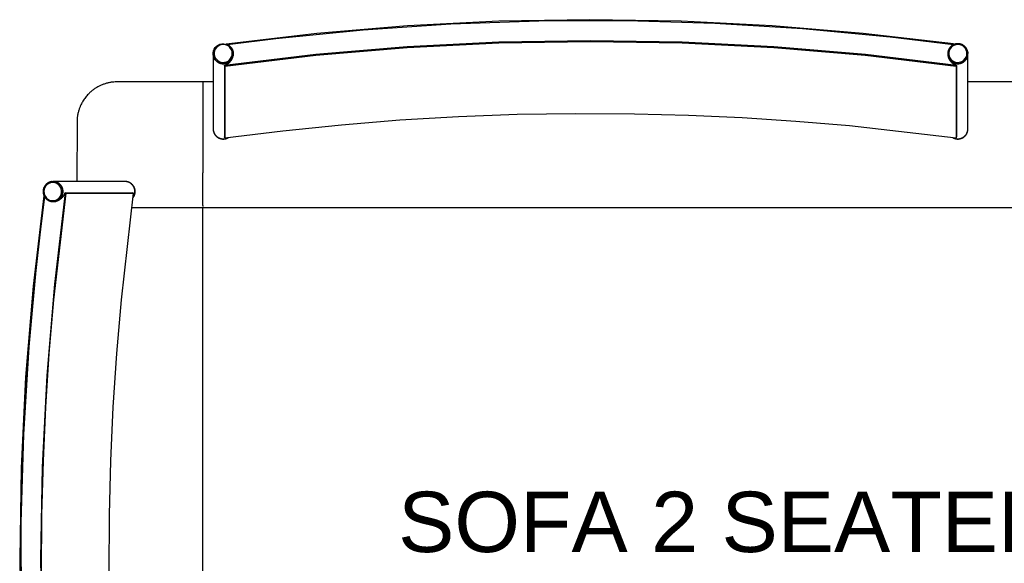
# Model space of a CAD drawing. Header units: millimetres. Extents: x -1470 to 7470, y -12049 to 6674.
# Tile 32 of 58: x 1993 to 2971, y -1504 to -963. Entities that reach past the tile are written whole.
import ezdxf

# ---------------------------------------------------------------- set-up
doc = ezdxf.new("R2010")
doc.units = ezdxf.units.MM
doc.header["$LTSCALE"] = 10
doc.layers.get('0').update_dxf_attribs({"true_color": 0x000000})
doc.styles.add('Arial Normale', font='txt')

msp = doc.modelspace()

# ---------------------------------------------------------------- linework, layer by layer
at = {"color": 18, "linetype": 'Continuous', "lineweight": 25, "true_color": 0x000000}
for points in [[(2920.77, -987.33), (2830.77, -976.76), (2740.46, -969.21), (2649.95, -964.68), (2559.34, -963.19), (2468.73, -964.73), (2378.22, -969.3), (2287.91, -976.89), (2197.91, -987.51)], [(2920.62, -988.17), (2857.66, -980.5), (2770.65, -972.36), (2683.42, -967.01), (2596.06, -964.45), (2508.66, -964.7), (2421.31, -967.74), (2334.12, -973.58), (2247.16, -982.21), (2199.37, -988.19)], [(2923.64, -1008.59), (2833.09, -997.87), (2742.23, -990.2), (2651.17, -985.6), (2560, -984.06), (2468.83, -985.6), (2377.77, -990.2), (2286.91, -997.87), (2196.36, -1008.59)], [(2923.5, -1009.57), (2832.99, -998.85), (2742.16, -991.19), (2651.13, -986.58), (2560, -985.05), (2468.87, -986.58), (2377.84, -991.19), (2287.01, -998.85), (2196.5, -1009.57)], [(2934.82, -995.07), (2934.75, -994.73), (2934.66, -994.39), (2934.56, -994.06), (2934.45, -993.73), (2934.33, -993.4), (2934.19, -993.08), (2934.05, -992.76), (2933.89, -992.45), (2933.73, -992.14), (2933.55, -991.84), (2933.36, -991.54), (2933.17, -991.26), (2932.96, -990.98), (2932.74, -990.7), (2932.52, -990.44), (2932.28, -990.18), (2932.04, -989.93), (2931.78, -989.69), (2931.52, -989.46), (2931.25, -989.24), (2930.98, -989.02), (2930.69, -988.82), (2930.4, -988.63), (2930.11, -988.44), (2929.8, -988.27), (2929.49, -988.11), (2929.18, -987.96), (2928.86, -987.82), (2928.53, -987.69), (2928.21, -987.57), (2927.87, -987.47), (2927.54, -987.37), (2927.2, -987.29), (2926.86, -987.22), (2926.51, -987.16), (2926.17, -987.12), (2925.82, -987.08), (2925.47, -987.06), (2925.12, -987.05), (2924.77, -987.05), (2924.42, -987.07), (2924.08, -987.09), (2923.73, -987.13), (2923.38, -987.18), (2923.04, -987.25), (2922.7, -987.32), (2922.36, -987.41), (2922.03, -987.51), (2921.7, -987.61), (2921.37, -987.74), (2921.05, -987.87), (2920.73, -988.01), (2920.42, -988.17), (2920.11, -988.33), (2919.81, -988.51), (2919.51, -988.7), (2919.22, -988.89), (2918.94, -989.1), (2918.67, -989.31), (2918.4, -989.54), (2918.15, -989.78), (2917.9, -990.02), (2917.65, -990.27), (2917.42, -990.53), (2917.2, -990.8), (2916.99, -991.08), (2916.78, -991.36), (2916.59, -991.65), (2916.4, -991.95), (2916.23, -992.25), (2916.07, -992.56), (2915.92, -992.87), (2915.78, -993.19), (2915.65, -993.52), (2915.53, -993.84), (2915.42, -994.18), (2915.33, -994.51), (2915.25, -994.85), (2915.18, -995.19), (2915.12, -995.54), (2915.07, -995.88), (2915.03, -996.23), (2915.01, -996.58), (2915, -996.93)], [(2920.67, -988.05), (2920.77, -987.33)], [(2920.77, -987.33), (2920.77, -988.06)], [(2185, -996.93), (2185, -997.1)], [(2185, -997.1), (2185.01, -997.45), (2185.03, -997.79), (2185.07, -998.14), (2185.11, -998.48), (2185.17, -998.82), (2185.24, -999.16), (2185.32, -999.5), (2185.41, -999.83), (2185.52, -1000.16), (2185.63, -1000.49), (2185.76, -1000.81), (2185.9, -1001.13), (2186.05, -1001.44), (2186.21, -1001.75), (2186.38, -1002.05), (2186.56, -1002.35), (2186.75, -1002.64), (2186.95, -1002.92), (2187.16, -1003.19), (2187.38, -1003.46), (2187.61, -1003.72), (2187.85, -1003.97), (2188.09, -1004.22), (2188.35, -1004.45), (2188.61, -1004.68), (2188.88, -1004.89), (2189.16, -1005.1), (2189.44, -1005.3), (2189.74, -1005.49), (2190.03, -1005.66), (2190.34, -1005.83), (2190.65, -1005.99), (2190.96, -1006.13), (2191.28, -1006.27), (2191.6, -1006.39), (2191.93, -1006.5), (2192.26, -1006.6), (2192.6, -1006.69), (2192.94, -1006.77), (2193.28, -1006.83), (2193.62, -1006.89), (2193.96, -1006.93), (2194.31, -1006.96), (2194.65, -1006.98), (2195, -1006.98), (2195.35, -1006.98), (2195.69, -1006.96), (2196.04, -1006.93), (2196.38, -1006.89), (2196.72, -1006.83), (2197.06, -1006.77), (2197.4, -1006.69), (2197.74, -1006.6), (2198.07, -1006.5), (2198.4, -1006.39), (2198.72, -1006.27), (2199.04, -1006.13), (2199.35, -1005.99), (2199.66, -1005.83), (2199.97, -1005.66), (2200.26, -1005.49), (2200.56, -1005.3), (2200.84, -1005.1), (2201.12, -1004.89), (2201.39, -1004.68), (2201.65, -1004.45), (2201.91, -1004.22), (2202.15, -1003.97), (2202.39, -1003.72), (2202.62, -1003.46), (2202.84, -1003.19), (2203.05, -1002.92), (2203.25, -1002.64), (2203.44, -1002.35), (2203.62, -1002.05), (2203.79, -1001.75), (2203.95, -1001.44), (2204.1, -1001.13), (2204.24, -1000.81), (2204.37, -1000.49), (2204.48, -1000.16), (2204.59, -999.83), (2204.68, -999.5), (2204.76, -999.16), (2204.83, -998.82), (2204.89, -998.48), (2204.93, -998.14), (2204.97, -997.79), (2204.99, -997.45), (2205, -997.1)], [(2185, -997.1), (2185, -1071.77)], [(2196.36, -1008.59), (2196.66, -1008.5), (2196.94, -1008.4), (2197.22, -1008.29), (2197.49, -1008.17), (2197.77, -1008.05), (2198.04, -1007.92), (2198.32, -1007.78), (2198.59, -1007.63), (2198.86, -1007.47), (2199.14, -1007.31), (2199.41, -1007.13), (2199.68, -1006.94), (2199.94, -1006.75), (2200.21, -1006.55), (2200.46, -1006.34), (2200.72, -1006.12), (2200.89, -1005.97), (2201.06, -1005.81), (2201.23, -1005.65), (2201.39, -1005.49), (2201.56, -1005.32), (2201.72, -1005.15), (2201.88, -1004.97), (2202.04, -1004.79), (2202.2, -1004.6), (2202.35, -1004.41), (2202.51, -1004.21), (2202.66, -1004.01), (2202.8, -1003.8), (2202.95, -1003.59), (2203.09, -1003.38), (2203.22, -1003.16), (2203.42, -1002.83), (2203.6, -1002.49), (2203.77, -1002.15), (2203.94, -1001.79), (2204.1, -1001.43), (2204.25, -1001.05), (2204.39, -1000.67), (2204.52, -1000.28), (2204.62, -999.97), (2204.71, -999.65), (2204.8, -999.32), (2204.84, -999.16), (2204.87, -999), (2204.9, -998.83), (2204.93, -998.67), (2204.95, -998.5), (2204.97, -998.34), (2204.98, -998.17), (2204.99, -998), (2204.99, -997.84), (2204.99, -997.76), (2204.98, -997.67), (2204.98, -997.54), (2204.94, -997.13)], [(2205, -997.1), (2205, -996.93)], [(2205, -997.12), (2205, -997.1)], [(2915, -996.93), (2915, -997.1)], [(2915, -997.1), (2915.01, -997.45), (2915.03, -997.79), (2915.07, -998.14), (2915.11, -998.48), (2915.17, -998.82), (2915.24, -999.16), (2915.32, -999.5), (2915.41, -999.83), (2915.52, -1000.16), (2915.63, -1000.49), (2915.76, -1000.81), (2915.9, -1001.13), (2916.05, -1001.44), (2916.21, -1001.75), (2916.38, -1002.05), (2916.56, -1002.35), (2916.75, -1002.64), (2916.95, -1002.92), (2917.16, -1003.2), (2917.38, -1003.46), (2917.61, -1003.72), (2917.85, -1003.98), (2918.09, -1004.22), (2918.35, -1004.46), (2918.61, -1004.68), (2918.88, -1004.9), (2919.16, -1005.11), (2919.44, -1005.3), (2919.73, -1005.49), (2920.03, -1005.67), (2920.34, -1005.84), (2920.64, -1005.99), (2920.96, -1006.14), (2921.28, -1006.27), (2921.6, -1006.4), (2921.93, -1006.51), (2922.26, -1006.61), (2922.6, -1006.7), (2922.94, -1006.77), (2923.28, -1006.84), (2923.62, -1006.89), (2923.96, -1006.94), (2924.31, -1006.97), (2924.65, -1006.98), (2925, -1006.99), (2925.35, -1006.98), (2925.69, -1006.97), (2926.04, -1006.94), (2926.38, -1006.89), (2926.72, -1006.84), (2927.06, -1006.77), (2927.4, -1006.7), (2927.74, -1006.61), (2928.07, -1006.51), (2928.4, -1006.4), (2928.72, -1006.27), (2929.04, -1006.14), (2929.36, -1005.99), (2929.66, -1005.84), (2929.97, -1005.67), (2930.27, -1005.49), (2930.56, -1005.3), (2930.84, -1005.11), (2931.12, -1004.9), (2931.39, -1004.68), (2931.65, -1004.46), (2931.91, -1004.22), (2932.15, -1003.98), (2932.39, -1003.72), (2932.62, -1003.46), (2932.84, -1003.2), (2933.05, -1002.92), (2933.25, -1002.64), (2933.44, -1002.35), (2933.62, -1002.05), (2933.79, -1001.75), (2933.95, -1001.44), (2934.1, -1001.13), (2934.24, -1000.81), (2934.37, -1000.49), (2934.48, -1000.16), (2934.59, -999.83), (2934.68, -999.5), (2934.76, -999.16), (2934.83, -998.82), (2934.89, -998.48), (2934.93, -998.14), (2934.97, -997.79), (2934.99, -997.45), (2935, -997.1)], [(2915, -997.1), (2915.01, -997.45), (2915.03, -997.79), (2915.07, -998.14), (2915.11, -998.48), (2915.17, -998.82), (2915.24, -999.16), (2915.32, -999.5), (2915.41, -999.83), (2915.52, -1000.16), (2915.63, -1000.49), (2915.76, -1000.81), (2915.9, -1001.13), (2916.05, -1001.44), (2916.21, -1001.75), (2916.38, -1002.05), (2916.56, -1002.35), (2916.75, -1002.64), (2916.95, -1002.92), (2917.16, -1003.19), (2917.38, -1003.46), (2917.61, -1003.72), (2917.85, -1003.97), (2918.09, -1004.22), (2918.35, -1004.45), (2918.61, -1004.68), (2918.88, -1004.89), (2919.16, -1005.1), (2919.44, -1005.3), (2919.74, -1005.49), (2920.03, -1005.66), (2920.34, -1005.83), (2920.65, -1005.99), (2920.96, -1006.13), (2921.28, -1006.27), (2921.6, -1006.39), (2921.93, -1006.5), (2922.26, -1006.6), (2922.6, -1006.69), (2922.94, -1006.77), (2923.28, -1006.83), (2923.62, -1006.89), (2923.96, -1006.93), (2924.31, -1006.96), (2924.65, -1006.98), (2925, -1006.98), (2925.35, -1006.98), (2925.69, -1006.96), (2926.04, -1006.93), (2926.38, -1006.89), (2926.72, -1006.83), (2927.06, -1006.77), (2927.4, -1006.69), (2927.74, -1006.6), (2928.07, -1006.5), (2928.4, -1006.39), (2928.72, -1006.27), (2929.04, -1006.13), (2929.35, -1005.99), (2929.66, -1005.83), (2929.97, -1005.66), (2930.26, -1005.49), (2930.56, -1005.3), (2930.84, -1005.1), (2931.12, -1004.89), (2931.39, -1004.68), (2931.65, -1004.45), (2931.91, -1004.22), (2932.15, -1003.97), (2932.39, -1003.72), (2932.62, -1003.46), (2932.84, -1003.19), (2933.05, -1002.92), (2933.25, -1002.64), (2933.44, -1002.35), (2933.62, -1002.05), (2933.79, -1001.75), (2933.95, -1001.44), (2934.1, -1001.13), (2934.24, -1000.81), (2934.37, -1000.49), (2934.48, -1000.16), (2934.59, -999.83), (2934.68, -999.5), (2934.76, -999.16), (2934.83, -998.82), (2934.89, -998.48), (2934.93, -998.14), (2934.97, -997.79), (2934.99, -997.45), (2935, -997.1)], [(2915, -997.1), (2915, -997.12)], [(2915.05, -997.12), (2915.08, -998.04), (2915.09, -998.27), (2915.11, -998.5), (2915.13, -998.72), (2915.16, -998.95), (2915.19, -999.1), (2915.21, -999.26), (2915.24, -999.41), (2915.27, -999.56), (2915.31, -999.71), (2915.35, -999.86), (2915.43, -1000.16), (2915.52, -1000.45), (2915.62, -1000.74), (2915.73, -1001.02), (2915.84, -1001.3), (2916.02, -1001.72), (2916.21, -1002.13), (2916.41, -1002.52), (2916.52, -1002.72), (2916.63, -1002.91), (2916.74, -1003.1), (2916.86, -1003.29), (2916.98, -1003.47), (2917.1, -1003.66), (2917.35, -1004.01), (2917.61, -1004.36), (2917.79, -1004.58), (2917.97, -1004.8), (2918.16, -1005.02), (2918.35, -1005.22), (2918.54, -1005.43), (2918.74, -1005.62), (2918.94, -1005.81), (2919.14, -1006), (2919.35, -1006.18), (2919.56, -1006.36), (2919.78, -1006.54), (2919.99, -1006.7), (2920.21, -1006.86), (2920.43, -1007.02), (2920.65, -1007.17), (2920.88, -1007.32), (2921.21, -1007.52), (2921.55, -1007.71), (2921.89, -1007.88), (2922.23, -1008.05), (2922.58, -1008.2), (2922.92, -1008.34), (2923.27, -1008.47), (2923.64, -1008.59)], [(2934.82, -995.07), (2935, -996.93)], [(2935, -997.1), (2935, -996.93)], [(2935, -1071.77), (2935, -997.1)], [(2196.36, -1008.59), (2196.36, -1079.79)], [(2196.5, -1009.57), (2196.36, -1008.59)], [(2196.5, -1009.57), (2196.5, -1080.76)], [(2923.5, -1009.57), (2923.64, -1008.59)], [(2923.5, -1009.57), (2923.5, -1080.76)], [(2923.64, -1008.59), (2923.64, -1079.79)], [(2174.63, -1024.91), (2091.86, -1024.98), (2089.02, -1025.01), (2087.69, -1025.06), (2086.37, -1025.15), (2085.05, -1025.28), (2083.73, -1025.45), (2082.96, -1025.57), (2082.18, -1025.71), (2081.41, -1025.87), (2080.64, -1026.04), (2079.87, -1026.22), (2079.11, -1026.42), (2078.35, -1026.64), (2077.6, -1026.87), (2076.84, -1027.12), (2076.09, -1027.39), (2075.34, -1027.67), (2074.6, -1027.96), (2073.86, -1028.27), (2073.14, -1028.59), (2072.41, -1028.93), (2071.7, -1029.28), (2070.98, -1029.66), (2070.26, -1030.05), (2069.55, -1030.45), (2068.86, -1030.87), (2068.17, -1031.3), (2067.49, -1031.74), (2066.81, -1032.2), (2066.15, -1032.68), (2065.48, -1033.18), (2064.82, -1033.7), (2064.17, -1034.23), (2063.53, -1034.77), (2062.9, -1035.32), (2062.28, -1035.89), (2061.68, -1036.48), (2061.09, -1037.07), (2060.3, -1037.9), (2059.53, -1038.76), (2058.79, -1039.63), (2058.08, -1040.53), (2057.42, -1041.4), (2056.78, -1042.3), (2056.17, -1043.21), (2055.59, -1044.14), (2055.06, -1045.02), (2054.55, -1045.92), (2054.07, -1046.84), (2053.62, -1047.76), (2053.31, -1048.43), (2053.01, -1049.11), (2052.72, -1049.79), (2052.44, -1050.48), (2052.18, -1051.17), (2051.93, -1051.86), (2051.7, -1052.56), (2051.47, -1053.27), (2051.25, -1054.04), (2051.03, -1054.81), (2050.83, -1055.59), (2050.65, -1056.37), (2050.49, -1057.16), (2050.34, -1057.95), (2050.21, -1058.74), (2050.1, -1059.53), (2050.01, -1060.23), (2049.94, -1060.93), (2049.84, -1062.34), (2049.77, -1063.74), (2049.73, -1065.15), (2049.69, -1124.02)], [(2185, -1024.91), (2174.63, -1024.91)], [(2174.63, -1024.91), (2174.63, -1034.91)], [(3814.63, -1024.91), (2935, -1024.91)], [(2174.63, -1034.91), (2174.63, -1115.3)], [(2196.5, -1080.76), (2254.38, -1073.55), (2312.4, -1067.59), (2370.55, -1062.88), (2428.78, -1059.43), (2487.08, -1057.23), (2545.41, -1056.28), (2603.75, -1056.6), (2657.21, -1057.99), (2710.64, -1060.44), (2764, -1063.94), (2817.28, -1068.5), (2923.5, -1080.76)], [(2185, -1071.77), (2185.01, -1072.11), (2185.03, -1072.46), (2185.07, -1072.8), (2185.11, -1073.14), (2185.17, -1073.48), (2185.24, -1073.82), (2185.32, -1074.15), (2185.41, -1074.48), (2185.52, -1074.81), (2185.63, -1075.14), (2185.76, -1075.46), (2185.89, -1075.77), (2186.04, -1076.09), (2186.2, -1076.39), (2186.37, -1076.69), (2186.55, -1076.99), (2186.74, -1077.27), (2186.94, -1077.56), (2187.14, -1077.83), (2187.36, -1078.1), (2187.59, -1078.36), (2187.82, -1078.61), (2188.07, -1078.85), (2188.32, -1079.08), (2188.58, -1079.31), (2188.85, -1079.53), (2189.12, -1079.73), (2189.41, -1079.93), (2189.7, -1080.12), (2189.99, -1080.3), (2190.29, -1080.46), (2190.6, -1080.62), (2190.91, -1080.77), (2191.23, -1080.9), (2191.55, -1081.03), (2191.87, -1081.14), (2192.2, -1081.24), (2192.54, -1081.33), (2192.87, -1081.41), (2193.21, -1081.48), (2193.55, -1081.53), (2193.89, -1081.58), (2194.23, -1081.61), (2194.58, -1081.63), (2194.92, -1081.64), (2195.27, -1081.63), (2195.61, -1081.62), (2195.95, -1081.59), (2196.3, -1081.55), (2196.64, -1081.5), (2196.98, -1081.44), (2197.31, -1081.37), (2197.65, -1081.28), (2197.98, -1081.18), (2198.3, -1081.08), (2198.63, -1080.96), (2198.94, -1080.83), (2199.26, -1080.68), (2199.57, -1080.53), (2199.87, -1080.37)], [(2185, -1071.77), (2185.01, -1072.11), (2185.03, -1072.46), (2185.07, -1072.8), (2185.11, -1073.14), (2185.17, -1073.48), (2185.24, -1073.82), (2185.32, -1074.16), (2185.41, -1074.49), (2185.51, -1074.82), (2185.63, -1075.14), (2185.75, -1075.46), (2185.89, -1075.78), (2186.04, -1076.09), (2186.2, -1076.4), (2186.37, -1076.7), (2186.55, -1076.99), (2186.74, -1077.28), (2186.94, -1077.56), (2187.14, -1077.84), (2187.36, -1078.11), (2187.59, -1078.37), (2187.83, -1078.62), (2188.07, -1078.86), (2188.32, -1079.09), (2188.58, -1079.32), (2188.85, -1079.54), (2189.13, -1079.74), (2189.41, -1079.94), (2189.7, -1080.13), (2190, -1080.31), (2190.3, -1080.47), (2190.61, -1080.63), (2190.92, -1080.78), (2191.24, -1080.91), (2191.56, -1081.04), (2191.88, -1081.15), (2192.21, -1081.25), (2192.55, -1081.34), (2192.88, -1081.42), (2193.22, -1081.48), (2193.56, -1081.54), (2193.9, -1081.58), (2194.25, -1081.61), (2194.59, -1081.63), (2194.94, -1081.64), (2195.28, -1081.64), (2195.63, -1081.62), (2195.97, -1081.59), (2196.31, -1081.55), (2196.65, -1081.5), (2196.99, -1081.44), (2197.33, -1081.36), (2197.66, -1081.28), (2197.99, -1081.18), (2198.32, -1081.07), (2198.64, -1080.95), (2198.96, -1080.82), (2199.28, -1080.67), (2199.59, -1080.52)], [(2185, -1071.77), (2185, -1071.94)], [(2185, -1071.94), (2185.01, -1072.29), (2185.03, -1072.63), (2185.07, -1072.97), (2185.11, -1073.32), (2185.17, -1073.66), (2185.24, -1073.99), (2185.32, -1074.33), (2185.41, -1074.66), (2185.52, -1074.99), (2185.63, -1075.32), (2185.76, -1075.64), (2185.9, -1075.95), (2186.04, -1076.27), (2186.2, -1076.57), (2186.37, -1076.87), (2186.55, -1077.17), (2186.74, -1077.45), (2186.94, -1077.74), (2187.15, -1078.01), (2187.37, -1078.28), (2187.6, -1078.54), (2187.83, -1078.79), (2188.08, -1079.03), (2188.33, -1079.27), (2188.59, -1079.49), (2188.86, -1079.71), (2189.14, -1079.91), (2189.42, -1080.11), (2189.71, -1080.3), (2190, -1080.48), (2190.31, -1080.64), (2190.61, -1080.8), (2190.93, -1080.95), (2191.24, -1081.08), (2191.57, -1081.21), (2191.89, -1081.32), (2192.22, -1081.42), (2192.55, -1081.51), (2192.89, -1081.59), (2193.23, -1081.66), (2193.57, -1081.71), (2193.91, -1081.75), (2194.26, -1081.79), (2194.6, -1081.81), (2194.94, -1081.81), (2195.29, -1081.81), (2195.63, -1081.79), (2195.98, -1081.77), (2196.32, -1081.73), (2196.66, -1081.67), (2197, -1081.61), (2197.34, -1081.54), (2197.67, -1081.45), (2198, -1081.35), (2198.33, -1081.24), (2198.65, -1081.12), (2198.97, -1080.99), (2199.29, -1080.85), (2199.6, -1080.69), (2199.9, -1080.53), (2200.2, -1080.36)], [(2920.03, -1080.49), (2920.33, -1080.65), (2920.64, -1080.81), (2920.95, -1080.96), (2921.27, -1081.09), (2921.6, -1081.21), (2921.92, -1081.33), (2922.26, -1081.43), (2922.59, -1081.52), (2922.93, -1081.59), (2923.27, -1081.66), (2923.61, -1081.71), (2923.95, -1081.76), (2924.3, -1081.79), (2924.65, -1081.81), (2924.99, -1081.81), (2925.34, -1081.81), (2925.68, -1081.79), (2926.03, -1081.76), (2926.37, -1081.72), (2926.72, -1081.66), (2927.06, -1081.6), (2927.39, -1081.52), (2927.73, -1081.43), (2928.06, -1081.33), (2928.39, -1081.22), (2928.71, -1081.1), (2929.03, -1080.96), (2929.35, -1080.82), (2929.65, -1080.66), (2929.96, -1080.5), (2930.26, -1080.32), (2930.55, -1080.13), (2930.83, -1079.94), (2931.11, -1079.73), (2931.38, -1079.51), (2931.64, -1079.29), (2931.9, -1079.05), (2932.15, -1078.81), (2932.38, -1078.56), (2932.61, -1078.3), (2932.83, -1078.03), (2933.04, -1077.76), (2933.24, -1077.47), (2933.44, -1077.19), (2933.62, -1076.89), (2933.79, -1076.59), (2933.95, -1076.28), (2934.1, -1075.97), (2934.23, -1075.65), (2934.36, -1075.33), (2934.48, -1075), (2934.58, -1074.67), (2934.68, -1074.34), (2934.76, -1074), (2934.83, -1073.66), (2934.89, -1073.32), (2934.93, -1072.98), (2934.97, -1072.63), (2934.99, -1072.29), (2935, -1071.94)], [(2920.34, -1080.48), (2920.65, -1080.64), (2920.96, -1080.78), (2921.28, -1080.92), (2921.61, -1081.04), (2921.93, -1081.15), (2922.27, -1081.25), (2922.6, -1081.34), (2922.94, -1081.42), (2923.28, -1081.49), (2923.62, -1081.54), (2923.96, -1081.58), (2924.31, -1081.61), (2924.65, -1081.63), (2925, -1081.64), (2925.35, -1081.63), (2925.69, -1081.61), (2926.04, -1081.58), (2926.38, -1081.54), (2926.72, -1081.49), (2927.06, -1081.42), (2927.4, -1081.35), (2927.73, -1081.26), (2928.07, -1081.16), (2928.39, -1081.05), (2928.72, -1080.92), (2929.04, -1080.79), (2929.35, -1080.64), (2929.66, -1080.49), (2929.96, -1080.32), (2930.26, -1080.14), (2930.55, -1079.96), (2930.84, -1079.76), (2931.11, -1079.55), (2931.38, -1079.34), (2931.65, -1079.11), (2931.9, -1078.88), (2932.15, -1078.63), (2932.39, -1078.38), (2932.61, -1078.12), (2932.83, -1077.85), (2933.05, -1077.58), (2933.25, -1077.3), (2933.44, -1077.01), (2933.62, -1076.71), (2933.79, -1076.41), (2933.95, -1076.11), (2934.1, -1075.79), (2934.24, -1075.48), (2934.36, -1075.15), (2934.48, -1074.83), (2934.58, -1074.5), (2934.68, -1074.16), (2934.76, -1073.83), (2934.83, -1073.49), (2934.89, -1073.15), (2934.93, -1072.8), (2934.97, -1072.46), (2934.99, -1072.11), (2935, -1071.77)], [(2920.43, -1080.53), (2920.74, -1080.68), (2921.06, -1080.82), (2921.37, -1080.95), (2921.7, -1081.07), (2922.02, -1081.18), (2922.35, -1081.28), (2922.69, -1081.36), (2923.02, -1081.44), (2923.36, -1081.5), (2923.7, -1081.55), (2924.05, -1081.59), (2924.39, -1081.62), (2924.73, -1081.63), (2925.08, -1081.64), (2925.42, -1081.63), (2925.77, -1081.61), (2926.11, -1081.57), (2926.45, -1081.53), (2926.79, -1081.48), (2927.13, -1081.41), (2927.46, -1081.33), (2927.8, -1081.24), (2928.13, -1081.14), (2928.45, -1081.02), (2928.77, -1080.9), (2929.09, -1080.76), (2929.4, -1080.62), (2929.71, -1080.46), (2930.01, -1080.29), (2930.3, -1080.12), (2930.59, -1079.93), (2930.87, -1079.73), (2931.15, -1079.52), (2931.42, -1079.31), (2931.68, -1079.08), (2931.93, -1078.85), (2932.17, -1078.61), (2932.41, -1078.35), (2932.64, -1078.09), (2932.85, -1077.83), (2933.06, -1077.55), (2933.26, -1077.27), (2933.45, -1076.99), (2933.63, -1076.69), (2933.8, -1076.39), (2933.96, -1076.08), (2934.11, -1075.77), (2934.24, -1075.46), (2934.37, -1075.14), (2934.48, -1074.81), (2934.59, -1074.48), (2934.68, -1074.15), (2934.76, -1073.82), (2934.83, -1073.48), (2934.89, -1073.14), (2934.93, -1072.8), (2934.97, -1072.46), (2934.99, -1072.11), (2935, -1071.77)], [(2935, -1071.94), (2935, -1071.77)], [(2196.5, -1080.76), (2196.36, -1079.79)], [(2923.5, -1080.76), (2923.64, -1079.79)], [(2174.63, -1147.91), (2174.63, -1115.3)], [(2024.45, -1124.12), (2024.11, -1124.18), (2023.76, -1124.26), (2023.43, -1124.34), (2023.09, -1124.44), (2022.76, -1124.55), (2022.43, -1124.67), (2022.11, -1124.8), (2021.79, -1124.94), (2021.48, -1125.09), (2021.17, -1125.26), (2020.87, -1125.43), (2020.57, -1125.62), (2020.28, -1125.81), (2020, -1126.02), (2019.72, -1126.23), (2019.46, -1126.46), (2019.2, -1126.69), (2018.95, -1126.93), (2018.7, -1127.18), (2018.47, -1127.44), (2018.25, -1127.71), (2018.03, -1127.99), (2017.83, -1128.27), (2017.63, -1128.56), (2017.45, -1128.85), (2017.27, -1129.16), (2017.11, -1129.46), (2016.96, -1129.78), (2016.81, -1130.1), (2016.68, -1130.42), (2016.56, -1130.75), (2016.46, -1131.08), (2016.36, -1131.41), (2016.28, -1131.75), (2016.2, -1132.09), (2016.14, -1132.44), (2016.09, -1132.78), (2016.06, -1133.13), (2016.03, -1133.48), (2016.02, -1133.83), (2016.02, -1134.18), (2016.03, -1134.53), (2016.06, -1134.87), (2016.09, -1135.22), (2016.14, -1135.57), (2016.2, -1135.91), (2016.27, -1136.25), (2016.36, -1136.59), (2016.45, -1136.93), (2016.56, -1137.26), (2016.68, -1137.59), (2016.81, -1137.91), (2016.95, -1138.23), (2017.1, -1138.54), (2017.27, -1138.85), (2017.44, -1139.15), (2017.62, -1139.45), (2017.82, -1139.74), (2018.02, -1140.02), (2018.24, -1140.3), (2018.46, -1140.56), (2018.69, -1140.82), (2018.94, -1141.08), (2019.19, -1141.32), (2019.45, -1141.55), (2019.71, -1141.78), (2019.99, -1141.99), (2020.27, -1142.2), (2020.56, -1142.39), (2020.85, -1142.58), (2021.15, -1142.76), (2021.46, -1142.92), (2021.78, -1143.07), (2022.09, -1143.22), (2022.42, -1143.35), (2022.74, -1143.47), (2023.08, -1143.58), (2023.41, -1143.67), (2023.75, -1143.76), (2024.09, -1143.83), (2024.43, -1143.9), (2024.78, -1143.94), (2025.13, -1143.98), (2025.47, -1144.01), (2025.82, -1144.02)], [(2024.45, -1124.12), (2025.82, -1124.02)], [(2026.04, -1124.02), (2025.82, -1124.02)], [(2026.04, -1144.02), (2026.39, -1144.01), (2026.74, -1143.98), (2027.08, -1143.95), (2027.43, -1143.9), (2027.77, -1143.84), (2028.11, -1143.76), (2028.45, -1143.68), (2028.79, -1143.58), (2029.12, -1143.48), (2029.45, -1143.36), (2029.77, -1143.23), (2030.09, -1143.08), (2030.4, -1142.93), (2030.71, -1142.77), (2031.01, -1142.59), (2031.31, -1142.41), (2031.6, -1142.21), (2031.88, -1142.01), (2032.15, -1141.79), (2032.42, -1141.57), (2032.68, -1141.33), (2032.93, -1141.09), (2033.17, -1140.84), (2033.41, -1140.58), (2033.63, -1140.31), (2033.85, -1140.04), (2034.05, -1139.76), (2034.25, -1139.47), (2034.43, -1139.17), (2034.6, -1138.87), (2034.77, -1138.56), (2034.92, -1138.25), (2035.06, -1137.93), (2035.19, -1137.6), (2035.31, -1137.28), (2035.42, -1136.94), (2035.52, -1136.61), (2035.6, -1136.27), (2035.67, -1135.93), (2035.73, -1135.59), (2035.78, -1135.24), (2035.82, -1134.89), (2035.84, -1134.54), (2035.86, -1134.2), (2035.86, -1133.85), (2035.84, -1133.5), (2035.82, -1133.15), (2035.78, -1132.8), (2035.73, -1132.46), (2035.67, -1132.11), (2035.6, -1131.77), (2035.52, -1131.43), (2035.42, -1131.1), (2035.31, -1130.77), (2035.19, -1130.44), (2035.06, -1130.12), (2034.92, -1129.8), (2034.77, -1129.48), (2034.6, -1129.18), (2034.43, -1128.87), (2034.25, -1128.58), (2034.05, -1128.29), (2033.85, -1128.01), (2033.63, -1127.73), (2033.41, -1127.46), (2033.17, -1127.2), (2032.93, -1126.95), (2032.68, -1126.71), (2032.42, -1126.48), (2032.15, -1126.25), (2031.88, -1126.04), (2031.6, -1125.83), (2031.31, -1125.64), (2031.01, -1125.45), (2030.71, -1125.28), (2030.4, -1125.11), (2030.09, -1124.96), (2029.77, -1124.82), (2029.45, -1124.69), (2029.12, -1124.57), (2028.79, -1124.46), (2028.45, -1124.36), (2028.11, -1124.28), (2027.77, -1124.21), (2027.43, -1124.14), (2027.08, -1124.1), (2026.74, -1124.06), (2026.39, -1124.03), (2026.04, -1124.02)], [(2026.04, -1144.02), (2026.38, -1144.01), (2026.73, -1143.99), (2027.07, -1143.95), (2027.41, -1143.9), (2027.75, -1143.84), (2028.09, -1143.77), (2028.43, -1143.69), (2028.76, -1143.6), (2029.09, -1143.49), (2029.41, -1143.37), (2029.73, -1143.25), (2030.05, -1143.11), (2030.36, -1142.96), (2030.67, -1142.8), (2030.97, -1142.62), (2031.26, -1142.44), (2031.55, -1142.25), (2031.83, -1142.05), (2032.1, -1141.84), (2032.37, -1141.62), (2032.63, -1141.39), (2032.88, -1141.15), (2033.12, -1140.91), (2033.35, -1140.65), (2033.58, -1140.39), (2033.79, -1140.12), (2034, -1139.84), (2034.19, -1139.56), (2034.38, -1139.27), (2034.56, -1138.97), (2034.72, -1138.67), (2034.88, -1138.36), (2035.02, -1138.05), (2035.16, -1137.73), (2035.28, -1137.41), (2035.39, -1137.08), (2035.49, -1136.75), (2035.58, -1136.41), (2035.65, -1136.08), (2035.72, -1135.74), (2035.77, -1135.4), (2035.81, -1135.06), (2035.84, -1134.71), (2035.86, -1134.37), (2035.87, -1134.02), (2035.86, -1133.68), (2035.84, -1133.33), (2035.81, -1132.99), (2035.77, -1132.64), (2035.72, -1132.3), (2035.65, -1131.96), (2035.58, -1131.63), (2035.49, -1131.29), (2035.39, -1130.96), (2035.28, -1130.64), (2035.16, -1130.31), (2035.02, -1130), (2034.88, -1129.68), (2034.72, -1129.37), (2034.56, -1129.07), (2034.38, -1128.77), (2034.19, -1128.48), (2034, -1128.2), (2033.79, -1127.92), (2033.58, -1127.65), (2033.35, -1127.39), (2033.12, -1127.13), (2032.88, -1126.89), (2032.63, -1126.65), (2032.37, -1126.42), (2032.1, -1126.2), (2031.83, -1125.99), (2031.55, -1125.79), (2031.26, -1125.6), (2030.97, -1125.42), (2030.67, -1125.25), (2030.36, -1125.09), (2030.05, -1124.94), (2029.73, -1124.8), (2029.41, -1124.67), (2029.09, -1124.55), (2028.76, -1124.45), (2028.43, -1124.35), (2028.09, -1124.27), (2027.75, -1124.2), (2027.41, -1124.14), (2027.07, -1124.09), (2026.73, -1124.06), (2026.38, -1124.03), (2026.04, -1124.02)], [(2097.46, -1124.02), (2026.04, -1124.02)], [(2105.42, -1139.81), (2105.62, -1139.53), (2105.8, -1139.24), (2105.98, -1138.94), (2106.14, -1138.64), (2106.29, -1138.33), (2106.44, -1138.02), (2106.57, -1137.7), (2106.69, -1137.38), (2106.8, -1137.05), (2106.9, -1136.72), (2106.98, -1136.39), (2107.06, -1136.05), (2107.12, -1135.71), (2107.17, -1135.37), (2107.21, -1135.03), (2107.24, -1134.69), (2107.26, -1134.35), (2107.26, -1134), (2107.26, -1133.66), (2107.24, -1133.31), (2107.21, -1132.97), (2107.17, -1132.63), (2107.11, -1132.29), (2107.05, -1131.95), (2106.97, -1131.62), (2106.88, -1131.28), (2106.78, -1130.96), (2106.67, -1130.63), (2106.55, -1130.31), (2106.41, -1129.99), (2106.27, -1129.68), (2106.12, -1129.37), (2105.95, -1129.07), (2105.77, -1128.77), (2105.59, -1128.48), (2105.39, -1128.2), (2105.19, -1127.92), (2104.97, -1127.65), (2104.75, -1127.39), (2104.52, -1127.14), (2104.28, -1126.89), (2104.03, -1126.66), (2103.77, -1126.43), (2103.5, -1126.21), (2103.23, -1126), (2102.95, -1125.8), (2102.67, -1125.61), (2102.37, -1125.43), (2102.07, -1125.26), (2101.77, -1125.09), (2101.46, -1124.94), (2101.15, -1124.81), (2100.83, -1124.68), (2100.5, -1124.56), (2100.17, -1124.45), (2099.84, -1124.36), (2099.51, -1124.28), (2099.17, -1124.2), (2098.83, -1124.14), (2098.49, -1124.1), (2098.15, -1124.06), (2097.81, -1124.03), (2097.46, -1124.02)], [(2105.45, -1139.77), (2105.65, -1139.48), (2105.83, -1139.19), (2106.01, -1138.89), (2106.17, -1138.58), (2106.32, -1138.26), (2106.47, -1137.95), (2106.6, -1137.62), (2106.72, -1137.29), (2106.83, -1136.96), (2106.92, -1136.63), (2107.01, -1136.29), (2107.08, -1135.95), (2107.14, -1135.6), (2107.19, -1135.26), (2107.23, -1134.91), (2107.25, -1134.56), (2107.26, -1134.22), (2107.26, -1133.87), (2107.25, -1133.52), (2107.23, -1133.17), (2107.19, -1132.82), (2107.15, -1132.48), (2107.09, -1132.13), (2107.01, -1131.79), (2106.93, -1131.45), (2106.83, -1131.12), (2106.73, -1130.79), (2106.61, -1130.46), (2106.48, -1130.13), (2106.34, -1129.81), (2106.18, -1129.5), (2106.02, -1129.19), (2105.85, -1128.89), (2105.66, -1128.59), (2105.47, -1128.3), (2105.26, -1128.02), (2105.05, -1127.75), (2104.83, -1127.48), (2104.59, -1127.22), (2104.35, -1126.97), (2104.1, -1126.72), (2103.84, -1126.49), (2103.58, -1126.26), (2103.3, -1126.05), (2103.02, -1125.84), (2102.73, -1125.65), (2102.43, -1125.46), (2102.13, -1125.29), (2101.83, -1125.12), (2101.51, -1124.97), (2101.19, -1124.83), (2100.87, -1124.69), (2100.54, -1124.57), (2100.21, -1124.46), (2099.88, -1124.37), (2099.54, -1124.28), (2099.2, -1124.21), (2098.85, -1124.15), (2098.51, -1124.1), (2098.16, -1124.06), (2097.81, -1124.03), (2097.46, -1124.02)], [(2097.68, -1124.02), (2097.46, -1124.02)], [(2105.52, -1139.98), (2105.73, -1139.69), (2105.92, -1139.4), (2106.1, -1139.11), (2106.27, -1138.81), (2106.43, -1138.5), (2106.58, -1138.18), (2106.72, -1137.87), (2106.85, -1137.54), (2106.96, -1137.22), (2107.07, -1136.88), (2107.16, -1136.55), (2107.24, -1136.21), (2107.31, -1135.87), (2107.37, -1135.53), (2107.42, -1135.19), (2107.45, -1134.84), (2107.47, -1134.49), (2107.48, -1134.15), (2107.48, -1133.8), (2107.47, -1133.45), (2107.44, -1133.1), (2107.4, -1132.76), (2107.35, -1132.42), (2107.29, -1132.07), (2107.22, -1131.73), (2107.13, -1131.4), (2107.03, -1131.06), (2106.93, -1130.73), (2106.81, -1130.41), (2106.67, -1130.09), (2106.53, -1129.77), (2106.38, -1129.46), (2106.22, -1129.15), (2106.04, -1128.85), (2105.86, -1128.56), (2105.66, -1128.27), (2105.46, -1127.99), (2105.24, -1127.72), (2105.02, -1127.45), (2104.79, -1127.19), (2104.54, -1126.94), (2104.29, -1126.7), (2104.04, -1126.47), (2103.77, -1126.25), (2103.5, -1126.03), (2103.21, -1125.83), (2102.93, -1125.63), (2102.63, -1125.45), (2102.33, -1125.28), (2102.02, -1125.11), (2101.71, -1124.96), (2101.39, -1124.82), (2101.07, -1124.69), (2100.75, -1124.57), (2100.42, -1124.46), (2100.08, -1124.37), (2099.75, -1124.28), (2099.41, -1124.21), (2099.06, -1124.15), (2098.72, -1124.1), (2098.37, -1124.06), (2098.03, -1124.03), (2097.68, -1124.02)], [(2016.59, -1138.25), (2006.14, -1228.19), (1998.68, -1318.43), (1994.22, -1408.87), (1992.76, -1499.4), (1994.29, -1589.93), (1998.83, -1680.36), (2006.37, -1770.6), (2016.89, -1860.53)], [(2017.74, -1859.07), (2011.31, -1807.51), (2005.32, -1749.49), (2000.57, -1691.35), (1997.07, -1633.12), (1994.81, -1574.83), (1993.79, -1516.49), (1994.03, -1458.15), (1995.33, -1404.69), (1997.69, -1351.27), (2001.09, -1297.91), (2005.54, -1244.62), (2017.49, -1138.9)], [(2017.48, -1138.87), (2009.94, -1201.38), (2001.87, -1288.39), (1996.56, -1375.62), (1994.03, -1462.98), (1994.28, -1550.38), (1997.29, -1637.72), (2003.08, -1724.92), (2011.64, -1811.88), (2017.54, -1859.46)], [(2037.88, -1135.38), (2027.25, -1225.94), (2019.64, -1316.8), (2015.08, -1407.86), (2013.56, -1499.02), (2015.08, -1590.18), (2019.64, -1681.25), (2027.25, -1772.1), (2037.88, -1862.66)], [(2038.84, -1862.52), (2031.69, -1804.64), (2025.78, -1746.62), (2021.12, -1688.47), (2017.69, -1630.24), (2015.51, -1571.94), (2014.57, -1513.61), (2014.89, -1455.27), (2016.27, -1401.81), (2018.69, -1348.39), (2022.17, -1295.02), (2026.68, -1241.75), (2038.84, -1135.52)], [(2016.59, -1138.25), (2016.97, -1138.25)], [(2017.16, -1138.33), (2016.59, -1138.25)], [(2025.82, -1144.02), (2026.04, -1144.02)], [(2026.04, -1144.02), (2026.06, -1144.02)], [(2026.07, -1143.97), (2026.99, -1143.94), (2027.21, -1143.93), (2027.44, -1143.91), (2027.67, -1143.89), (2027.89, -1143.86), (2028.05, -1143.84), (2028.2, -1143.81), (2028.36, -1143.78), (2028.51, -1143.75), (2028.81, -1143.67), (2029.11, -1143.59), (2029.41, -1143.5), (2029.7, -1143.4), (2029.99, -1143.29), (2030.27, -1143.18), (2030.69, -1143), (2031.11, -1142.81), (2031.51, -1142.61), (2031.9, -1142.4), (2032.1, -1142.28), (2032.29, -1142.17), (2032.67, -1141.92), (2033.04, -1141.67), (2033.39, -1141.41), (2033.63, -1141.23), (2033.85, -1141.05), (2034.07, -1140.86), (2034.29, -1140.67), (2034.5, -1140.48), (2034.7, -1140.28), (2034.9, -1140.08), (2035.1, -1139.88), (2035.29, -1139.67), (2035.48, -1139.46), (2035.66, -1139.25), (2035.84, -1139.03), (2036.01, -1138.81), (2036.17, -1138.59), (2036.33, -1138.37), (2036.48, -1138.14), (2036.7, -1137.81), (2036.9, -1137.47), (2037.09, -1137.13), (2037.27, -1136.79), (2037.44, -1136.45), (2037.6, -1136.1), (2037.74, -1135.75), (2037.88, -1135.38)], [(2037.88, -1135.38), (2104.97, -1135.38)], [(2038.84, -1135.52), (2037.88, -1135.38)], [(2038.84, -1135.52), (2105.94, -1135.52)], [(2105.94, -1862.52), (2098.79, -1804.64), (2092.88, -1746.62), (2088.21, -1688.47), (2084.79, -1630.24), (2082.61, -1571.94), (2081.67, -1513.61), (2081.98, -1455.27), (2083.36, -1401.81), (2085.79, -1348.39), (2089.26, -1295.02), (2093.78, -1241.75), (2105.94, -1135.52)], [(2105.94, -1135.52), (2104.97, -1135.38)], [(2104.15, -1149.91), (2140.02, -1149.91)], [(2104.15, -1149.91), (2172.63, -1149.91)], [(2172.63, -1149.91), (2174.63, -1149.91)], [(2174.63, -1147.91), (2174.63, -1148.51)], [(2174.63, -1148.51), (2174.63, -1148.87)], [(2174.63, -1149.91), (3774.63, -1149.91)], [(2174.63, -1774.91), (2174.63, -1150.09)]]:
    msp.add_lwpolyline(points, dxfattribs=at)
for points in [[(2205, -996.93), (2204.82, -998.79), (2204.28, -1000.59), (2203.41, -1002.25), (2202.24, -1003.72), (2200.8, -1004.95), (2199.15, -1005.88), (2197.36, -1006.5), (2195.48, -1006.76), (2193.58, -1006.67), (2191.73, -1006.23), (2190, -1005.45), (2188.45, -1004.37), (2187.14, -1003.01), (2186.11, -1001.44), (2185.41, -999.7), (2185.05, -997.86), (2185.05, -995.99), (2185.41, -994.15), (2186.11, -992.41), (2187.14, -990.84), (2188.45, -989.48), (2190, -988.4), (2191.73, -987.62), (2193.58, -987.18), (2195.48, -987.09), (2197.36, -987.36), (2199.15, -987.97), (2200.8, -988.9), (2202.24, -990.13), (2203.41, -991.6), (2204.28, -993.27), (2204.82, -995.06)], [(2204, -996.75), (2203.82, -994.97), (2203.27, -993.26), (2202.39, -991.69), (2201.2, -990.33), (2199.76, -989.23), (2198.13, -988.44), (2196.36, -987.99), (2194.54, -987.9), (2192.74, -988.17), (2191.04, -988.8), (2189.49, -989.74), (2188.17, -990.98), (2187.13, -992.45), (2186.41, -994.1), (2186.05, -995.86), (2186.05, -997.65), (2186.41, -999.41), (2187.13, -1001.05), (2188.17, -1002.53), (2189.49, -1003.76), (2191.04, -1004.71), (2192.74, -1005.33), (2194.54, -1005.6), (2196.36, -1005.51), (2198.13, -1005.06), (2199.76, -1004.27), (2201.2, -1003.18), (2202.39, -1001.82), (2203.27, -1000.25), (2203.82, -998.54)], [(2933.84, -995.08), (2933.32, -993.36), (2932.45, -991.78), (2931.29, -990.41), (2929.86, -989.29), (2928.24, -988.48), (2926.48, -988.01), (2924.66, -987.9), (2922.86, -988.14), (2921.14, -988.74), (2919.58, -989.67), (2918.25, -990.89), (2917.19, -992.35), (2916.45, -993.99), (2916.06, -995.74), (2916.04, -997.53), (2916.38, -999.29), (2917.07, -1000.95), (2918.09, -1002.44), (2919.4, -1003.69), (2920.93, -1004.66), (2922.63, -1005.3), (2924.43, -1005.6), (2926.25, -1005.53), (2928.01, -1005.1), (2929.66, -1004.34), (2931.11, -1003.26), (2932.32, -1001.91), (2933.22, -1000.35), (2933.79, -998.65), (2934, -996.87)], [(2024.37, -1125.11), (2022.64, -1125.55), (2021.04, -1126.33), (2019.62, -1127.43), (2018.45, -1128.8), (2017.57, -1130.38), (2017.02, -1132.11), (2016.82, -1133.92), (2016.98, -1135.74), (2017.5, -1137.48), (2018.34, -1139.08), (2019.48, -1140.48), (2020.88, -1141.61), (2022.47, -1142.43), (2024.18, -1142.9), (2025.96, -1143.01), (2027.72, -1142.76), (2029.39, -1142.14), (2030.91, -1141.2), (2032.21, -1139.96), (2033.24, -1138.47), (2033.96, -1136.81), (2034.34, -1135.03), (2034.36, -1133.21), (2034.02, -1131.42), (2033.33, -1129.74), (2032.33, -1128.23), (2031.06, -1126.96), (2029.56, -1125.98), (2027.9, -1125.33), (2026.15, -1125.04)]]:
    msp.add_lwpolyline(points, close=True, dxfattribs=at)
at = {"color": 8, "linetype": 'Continuous', "lineweight": 25, "true_color": 0x808080}
for points in [[(2915, -996.93), (2915.01, -997.27), (2915.03, -997.62), (2915.07, -997.96), (2915.11, -998.31), (2915.17, -998.65), (2915.24, -998.99), (2915.32, -999.33), (2915.41, -999.66), (2915.52, -999.99), (2915.63, -1000.32), (2915.76, -1000.64), (2915.9, -1000.96), (2916.05, -1001.27), (2916.21, -1001.58), (2916.38, -1001.88), (2916.56, -1002.18), (2916.75, -1002.46), (2916.95, -1002.75), (2917.16, -1003.02), (2917.38, -1003.29), (2917.61, -1003.55), (2917.85, -1003.8), (2918.09, -1004.05), (2918.35, -1004.28), (2918.61, -1004.51), (2918.88, -1004.73), (2919.16, -1004.93), (2919.44, -1005.13), (2919.73, -1005.32), (2920.03, -1005.5), (2920.34, -1005.66), (2920.64, -1005.82), (2920.96, -1005.96), (2921.28, -1006.1), (2921.6, -1006.22), (2921.93, -1006.33), (2922.26, -1006.43), (2922.6, -1006.52), (2922.94, -1006.6), (2923.28, -1006.67), (2923.62, -1006.72), (2923.96, -1006.76), (2924.31, -1006.79), (2924.65, -1006.81), (2925, -1006.82), (2925.35, -1006.81), (2925.69, -1006.79), (2926.04, -1006.76), (2926.38, -1006.72), (2926.72, -1006.67), (2927.06, -1006.6), (2927.4, -1006.52), (2927.74, -1006.43), (2928.07, -1006.33), (2928.4, -1006.22), (2928.72, -1006.1), (2929.04, -1005.96), (2929.36, -1005.82), (2929.66, -1005.66), (2929.97, -1005.5), (2930.27, -1005.32), (2930.56, -1005.13), (2930.84, -1004.93), (2931.12, -1004.73), (2931.39, -1004.51), (2931.65, -1004.28), (2931.91, -1004.05), (2932.15, -1003.8), (2932.39, -1003.55), (2932.62, -1003.29), (2932.84, -1003.02), (2933.05, -1002.75), (2933.25, -1002.46), (2933.44, -1002.18), (2933.62, -1001.88), (2933.79, -1001.58), (2933.95, -1001.27), (2934.1, -1000.96), (2934.24, -1000.64), (2934.37, -1000.32), (2934.48, -999.99), (2934.59, -999.66), (2934.68, -999.33), (2934.76, -998.99), (2934.83, -998.65), (2934.89, -998.31), (2934.93, -997.96), (2934.97, -997.62), (2934.99, -997.27), (2935, -996.93)], [(2025.82, -1144.02), (2026.17, -1144.01), (2026.51, -1143.99), (2026.86, -1143.95), (2027.2, -1143.9), (2027.54, -1143.84), (2027.88, -1143.77), (2028.21, -1143.69), (2028.54, -1143.6), (2028.87, -1143.49), (2029.2, -1143.37), (2029.52, -1143.25), (2029.83, -1143.11), (2030.14, -1142.96), (2030.45, -1142.8), (2030.75, -1142.62), (2031.04, -1142.44), (2031.33, -1142.25), (2031.61, -1142.05), (2031.89, -1141.84), (2032.15, -1141.62), (2032.41, -1141.39), (2032.66, -1141.15), (2032.9, -1140.91), (2033.14, -1140.65), (2033.36, -1140.39), (2033.58, -1140.12), (2033.78, -1139.84), (2033.98, -1139.56), (2034.16, -1139.27), (2034.34, -1138.97), (2034.51, -1138.67), (2034.66, -1138.36), (2034.81, -1138.05), (2034.94, -1137.73), (2035.06, -1137.41), (2035.17, -1137.08), (2035.27, -1136.75), (2035.36, -1136.41), (2035.44, -1136.08), (2035.5, -1135.74), (2035.56, -1135.4), (2035.6, -1135.06), (2035.63, -1134.71), (2035.65, -1134.37), (2035.65, -1134.02), (2035.65, -1133.68), (2035.63, -1133.33), (2035.6, -1132.99), (2035.56, -1132.64), (2035.5, -1132.3), (2035.44, -1131.96), (2035.36, -1131.63), (2035.27, -1131.29), (2035.17, -1130.96), (2035.06, -1130.64), (2034.94, -1130.31), (2034.81, -1130), (2034.66, -1129.68), (2034.51, -1129.37), (2034.34, -1129.07), (2034.16, -1128.77), (2033.98, -1128.48), (2033.78, -1128.2), (2033.58, -1127.92), (2033.36, -1127.65), (2033.14, -1127.39), (2032.9, -1127.13), (2032.66, -1126.89), (2032.41, -1126.65), (2032.15, -1126.42), (2031.89, -1126.2), (2031.61, -1125.99), (2031.33, -1125.79), (2031.04, -1125.6), (2030.75, -1125.42), (2030.45, -1125.25), (2030.14, -1125.09), (2029.83, -1124.94), (2029.52, -1124.8), (2029.2, -1124.67), (2028.87, -1124.55), (2028.54, -1124.45), (2028.21, -1124.35), (2027.88, -1124.27), (2027.54, -1124.2), (2027.2, -1124.14), (2026.86, -1124.09), (2026.51, -1124.06), (2026.17, -1124.03), (2025.82, -1124.02)]]:
    msp.add_lwpolyline(points, dxfattribs=at)

# ---------------------------------------------------------------- texts
at = {"insert": (2998.7, -1432.34), "char_height": 60, "width": 2622.3913, "attachment_point": 2, "style": 'Arial Normale'}
msp.add_mtext('SOFA 2 SEATER DX + POUF SX', dxfattribs=at)

doc.saveas('drawing.dxf')
